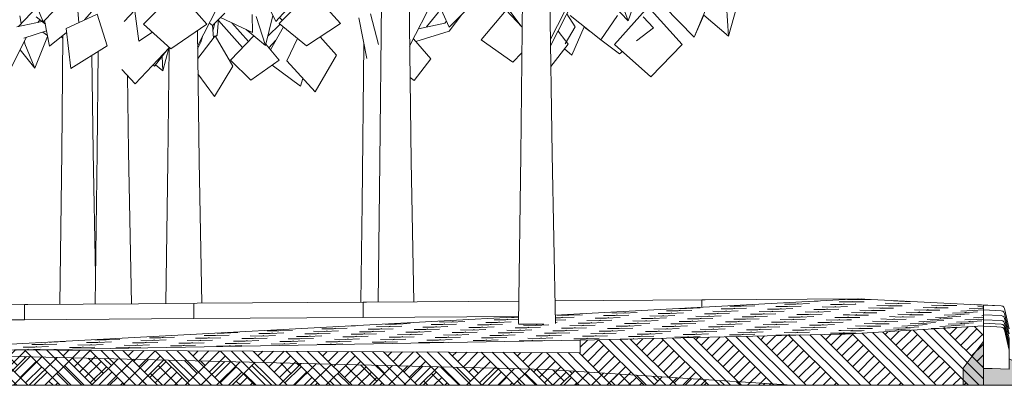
# Model space of a CAD drawing. Header units: millimetres. Extents: x -76432 to -27350, y -300 to 6935.
# Tile 18 of 75: x -73251 to -67456, y -300 to 1854. Entities that reach past the tile are written whole.
import ezdxf

# ---------------------------------------------------------------- set-up
doc = ezdxf.new("R2010")
doc.units = ezdxf.units.MM
doc.header["$MEASUREMENT"] = 0
for name, color, linetype in [('Nouveau_Terrain _ Modifié.Terrain', 7, 'Continuous'), ('Nouveau_Terrain _ Original.Terrain', 7, 'Continuous'), ('Nouveau_VRD _ Végétation.VRD', 7, 'Continuous'), ('VRD _ Bordure.VRD', 7, 'Continuous')]:
    doc.layers.add(name, color=color, linetype=linetype)
pattern_1 = [(315, (0, 0), (95.45942, 95.45942), []), (315, (31.82, 31.82), (190.9188, 190.9188), []), (315, (63.64, 63.64), (190.9188, 190.9188), []), (45, (95.46, 95.46), (-31.819805, 31.819805), [135, -135])]

# ---------------------------------------------------------------- blocks, each defined once
blk = doc.blocks.new('Élément de coupe_10')
at = {"layer": 'VRD _ Bordure.VRD', "color": 7, "linetype": 'Continuous', "lineweight": 15}
for p, q in [((-73222.7, 176.1), (-74199.8, 169.6)), ((-73203.1, 176.3), (-73222.7, 176.1)), ((-73222.7, 86.1), (-73222.7, 176.1)), ((-72226, 182.8), (-73203.1, 176.3)), ((-72206.4, 183), (-72226, 182.8)), ((-72226, 92.8), (-72226, 182.8)), ((-71229.3, 189.6), (-72206.4, 183)), ((-71209.7, 189.7), (-71229.3, 189.6)), ((-71229.3, 99.6), (-71229.3, 189.6)), ((-70313.4, 195.7), (-71209.7, 189.7)), ((-69235.9, 203), (-70100.9, 197.1)), ((-69216.3, 203.1), (-69235.9, 203)), ((-69235.9, 160.4), (-69235.9, 203)), ((-68316.8, 209.7), (-69216.3, 203.1)), ((-68316.4, 209.6), (-68316.8, 209.7)), ((-68316.8, 209.7), (-68316.8, 209.5)), ((-73222.7, 86.1), (-74219.4, 79.4)), ((-72226, 92.8), (-73222.7, 86.1)), ((-71229.3, 99.6), (-72226, 92.8)), ((-70314.6, 105.7), (-71229.3, 99.6))]:
    blk.add_line(p, q, dxfattribs=at)
blk = doc.blocks.new('Élément de coupe_31')
at = {"layer": 'Nouveau_Terrain _ Original.Terrain', "linetype": 'Continuous', "lineweight": 15, "true_color": 0xf48e54}
h = blk.add_hatch(dxfattribs=at)
h.set_pattern_fill('Terre', color=33, style=0, pattern_type=2)
h.set_pattern_definition([(45, (0, 0), (-137.8858, 137.8858), []), (45, (-45.96, 45.96), (-275.7716, 275.7716), []), (45, (-91.92, 91.92), (-275.7716, 275.7716), []), (135, (-137.886, 137.886), (45.96194, 45.96194), [195, -195])])
h.paths.add_polyline_path([(-68703.4, -300), (-69378.9, -256.7), (-70141.7, -206.2), (-74854.9, -90.5), (-74854.9, -300)])
at = {"layer": 'Nouveau_Terrain _ Original.Terrain', "color": 7, "linetype": 'Continuous', "lineweight": 15, "flags": 128}
for points in [[(-74854.9, -90.5), (-70141.7, -206.2), (-69378.9, -256.7), (-68703.4, -300)], [(-68703.4, -300), (-69952.1, -300), (-74854.9, -300)]]:
    blk.add_lwpolyline(points, dxfattribs=at)
blk = doc.blocks.new('Élément de coupe_35')
at = {"layer": 'VRD _ Bordure.VRD', "linetype": 'Continuous', "lineweight": 15, "true_color": 0xbf8080}
blk.add_hatch(color=23, dxfattribs=at).paths.add_polyline_path([(-67428.3, -203.9), (-67527.8, -201.5), (-67578.3, -201.5), (-67578.3, -41.5), (-67650.5, -136.3), (-67698.3, -199.9), (-67698.3, -300), (-67308.3, -300), (-67308.3, -206.5), (-67399.5, -158.3), (-67428.3, -143.9)])
at = {"layer": 'VRD _ Bordure.VRD', "color": 7, "linetype": 'Continuous', "lineweight": 15}
for p, q in [((-67473.7, 168.5), (-67578.3, 172.9)), ((-67578.3, 143.9), (-67473.7, 139.5)), ((-67465.3, 166.3), (-67473.7, 168.5)), ((-67473.7, 139.5), (-67465.3, 137.3)), ((-67458.6, 160.7), (-67465.3, 166.3)), ((-67465.3, 137.3), (-67458.6, 131.7)), ((-67455, 152.9), (-67458.6, 160.7)), ((-67458.6, 131.7), (-67455, 123.9)), ((-67428.3, 32.9), (-67455, 152.9)), ((-67455, 123.9), (-67428.3, 3.9)), ((-67578.3, 114.9), (-67473.7, 110.5)), ((-67578.3, 85.9), (-67473.7, 81.5)), ((-67473.7, 60.9), (-67578.3, 65.3)), ((-67473.7, 110.5), (-67465.3, 108.3)), ((-67473.7, 81.5), (-67465.3, 79.3)), ((-67465.3, 58.7), (-67473.7, 60.9)), ((-67465.3, 108.3), (-67458.6, 102.7)), ((-67465.3, 79.3), (-67458.6, 73.7)), ((-67458.6, 53.1), (-67465.3, 58.7)), ((-67458.6, 102.7), (-67455, 94.9)), ((-67458.6, 73.7), (-67455, 65.9)), ((-67455, 94.9), (-67428.3, -25.1)), ((-67455, 65.9), (-67428.3, -54.1)), ((-67455, 45.3), (-67458.6, 53.1)), ((-67428.3, -74.7), (-67455, 45.3)), ((-67428.3, -25.1), (-67428.3, -53.5)), ((-67428.3, -53.5), (-67428.3, -54.1)), ((-67428.3, -54.1), (-67428.3, -74.1)), ((-67428.3, -74.1), (-67428.3, -74.7)), ((-67428.3, -74.7), (-67428.3, -93.9)), ((-67698.3, -199.9), (-67698.3, -300)), ((-67529.8, -201.5), (-67578.3, -201.5)), ((-67529.8, -201.5), (-67428.3, -203.9)), ((-67308.3, -206.5), (-67308.3, -300)), ((-67428.3, -300), (-67578.3, -300)), ((-67308.3, -300), (-67428.3, -300))]:
    blk.add_line(p, q, dxfattribs=at)
at = {"layer": 'VRD _ Bordure.VRD', "color": 7, "linetype": 'Continuous', "lineweight": 15, "flags": 128}
for points in [[(-67578.3, 48.5), (-67500.5, 43.6), (-67473.7, 42.5), (-67467.4, 40.7), (-67465.3, 40.1)], [(-67465.3, 40.1), (-67460.2, 35.8), (-67458.6, 34.4)], [(-67458.6, 34.4), (-67455.9, 28.4), (-67455, 26.6), (-67434.2, -67.3), (-67428.3, -93.9)], [(-67578.3, -41.5), (-67650.5, -136.3), (-67698.3, -199.9)], [(-67428.3, -93.9), (-67428.3, -143.9), (-67428.3, -164), (-67428.3, -203.9)], [(-67428.3, -143.9), (-67399.5, -158.3), (-67308.3, -206.5)], [(-67428.3, -203.9), (-67527.8, -201.5), (-67529.8, -201.5)]]:
    blk.add_lwpolyline(points, dxfattribs=at)
blk = doc.blocks.new('Élément de coupe_37')
at = {"layer": 'VRD _ Bordure.VRD', "color": 7, "linetype": 'Continuous', "lineweight": 15}
blk.add_line((-67473.7, 168.5), (-67629.4, 175.4), dxfattribs=at)
blk = doc.blocks.new('Élément de coupe_43')
at = {"layer": 'Nouveau_VRD _ Végétation.VRD', "color": 7, "linetype": 'Continuous', "lineweight": 15}
for p, q in [((-70300.3, 1816.5), (-70413.8, 1966.9)), ((-72089.2, 1762.8), (-72080.3, 1855.5)), ((-71705.6, 1850.7), (-71722, 1867)), ((-71208.7, 1625.6), (-71255.6, 1864.5)), ((-71138.4, 1707.3), (-71187.3, 1888.9)), ((-70856.3, 1810.7), (-70785.9, 1897.8)), ((-70723.1, 1786.4), (-70649, 1883.4)), ((-70535.3, 1734.7), (-70388.4, 1908.8)), ((-70294.2, 1810.1), (-70388.4, 1908.8)), ((-69981.5, 1811.4), (-70029.9, 1889.1)), ((-72110.8, 1744.7), (-72117.2, 1820.6)), ((-72114.4, 1787.3), (-72102.4, 1833.2)), ((-71939.2, 1690.1), (-72081, 1848)), ((-71905.1, 1725.9), (-72003.4, 1835.4)), ((-71791.2, 1757.4), (-71718.5, 1827.7)), ((-71774.9, 1676.2), (-71698.5, 1811.2)), ((-70903.8, 1800.7), (-70748.3, 1833.6)), ((-70748.3, 1833.6), (-70738.9, 1844.3)), ((-70041.1, 1710.9), (-69981.5, 1811.4)), ((-70001.3, 1644.4), (-69928.6, 1812.3)), ((-72203.3, 1624.9), (-72099.8, 1758.9)), ((-72184.9, 1721.2), (-72175.7, 1754.6)), ((-71996.9, 1579), (-72099.8, 1758.9)), ((-72097.2, 1754.4), (-72089.2, 1762.8)), ((-72009.8, 1615.8), (-71873.5, 1759.1)), ((-71679.8, 1611.3), (-71615.2, 1742.4)), ((-71385.7, 1645), (-71482.3, 1752.8)), ((-70830.4, 1624.1), (-70934.1, 1741.2)), ((-70919.7, 1724.9), (-70723.1, 1786.4)), ((-70035.9, 1726.4), (-70082.3, 1786.3)), ((-72204.1, 1682.5), (-72184.9, 1721.2)), ((-71723, 1615.8), (-71802.9, 1708.8)), ((-71785.1, 1688), (-71743.2, 1732.1)), ((-71235.2, 770.6), (-71225, 1708.9)), ((-70348.2, 1604.4), (-70535.3, 1734.7)), ((-70125, 1578.6), (-70023.1, 1709.9)), ((-70001.3, 1644.4), (-70044.3, 1682.5)), ((-70023.1, 1709.9), (-70033.6, 1723.5)), ((-71511.3, 1428.3), (-71385.7, 1645)), ((-70930.1, 1495.4), (-70830.4, 1624.1)), ((-70348.2, 1604.4), (-70295.8, 1658.6)), ((-72105.1, 1400.5), (-71996.9, 1579)), ((-71890, 1496.8), (-72009.8, 1615.8)), ((-71890, 1496.8), (-71723, 1615.8)), ((-71597.7, 1462), (-71765.5, 1585.5)), ((-71511.3, 1428.3), (-71679.8, 1611.3)), ((-72105.1, 1400.5), (-72202.1, 1534.5)), ((-71597.7, 1462), (-71584.9, 1508.2)), ((-70930.1, 1495.4), (-70953.4, 1513.1)), ((-71242.7, 189.5), (-71235.2, 770.6))]:
    blk.add_line(p, q, dxfattribs=at)
blk = doc.blocks.new('Élément de coupe_44')
at = {"layer": 'Nouveau_VRD _ Végétation.VRD', "color": 7, "linetype": 'Continuous', "lineweight": 15}
for p, q in [((-70722.7, 1808.8), (-70798.8, 1975.8)), ((-70722.7, 1808.8), (-70538, 1995.8)), ((-70126.6, 1699.5), (-69988.7, 1970)), ((-69750.9, 1707.5), (-69551.7, 1929.7)), ((-69351.5, 1707.5), (-69551.7, 1929.7)), ((-69520.7, 1805.4), (-69581.8, 1870.1)), ((-69922, 1805.4), (-69921.1, 1806.3)), ((-69880.4, 1773.9), (-69922, 1805.4)), ((-69620.6, 1729.4), (-69520.7, 1805.4)), ((-69720.9, 1653.2), (-69830.3, 1736)), ((-69535.9, 1518), (-69750.9, 1707.5)), ((-69535.9, 1518), (-69351.5, 1707.5)), ((-69720.9, 1653.2), (-69703.9, 1666.1))]:
    blk.add_line(p, q, dxfattribs=at)
blk = doc.blocks.new('Élément de coupe_45')
at = {"layer": 'Nouveau_VRD _ Végétation.VRD', "color": 7, "linetype": 'Continuous', "lineweight": 15}
for p, q in [((-70118, 1061.1), (-70133.9, 2244.6)), ((-71744.4, 1842.6), (-71853.8, 2069.9)), ((-71744.4, 1842.6), (-71566.5, 2036.6)), ((-70302.4, 1056.8), (-70292.2, 1995.1)), ((-70127.1, 1739), (-69988.7, 2010.5)), ((-69079.2, 1757.4), (-69005.2, 2018.7)), ((-69281.4, 1749.8), (-69460, 1932.7)), ((-69281.4, 1749.8), (-69204.4, 1932.7)), ((-69079.2, 1757.4), (-69092, 1937.6)), ((-69831.2, 1734.7), (-70012.1, 1878.9)), ((-69831.2, 1734.7), (-69732.4, 1878.9)), ((-69281.4, 1749.8), (-69224.2, 1879.8)), ((-69079.2, 1757.4), (-69224.9, 1880.4)), ((-70315.1, 63.6), (-70302.4, 1056.8)), ((-70098.3, 63.7), (-70118, 1061.1)), ((-70314.9, 60.5), (-70314.7, 60.5)), ((-70314.7, 60.5), (-70206.2, 60.5)), ((-70206.2, 60.5), (-70166.6, 60.5))]:
    blk.add_line(p, q, dxfattribs=at)
blk = doc.blocks.new('Élément de coupe_46')
at = {"layer": 'Nouveau_VRD _ Végétation.VRD', "color": 7, "linetype": 'Continuous', "lineweight": 15}
for p, q in [((-73112.3, 1841.2), (-73183.9, 2017.8)), ((-73112.3, 1841.2), (-72983.2, 1976.6)), ((-72903.5, 1836), (-72917.8, 2017.3)), ((-72869.5, 1852), (-72786.2, 1948.2)), ((-72549.5, 1728.1), (-72581.5, 1962.5)), ((-72636, 1843.9), (-72574.3, 1909.4)), ((-73075.9, 1698.3), (-73104.3, 1849.6)), ((-73075.9, 1698.3), (-72974.7, 1778.6)), ((-72549.5, 1728.1), (-72470, 1779.6)), ((-72571, 1475), (-72372.3, 1687.4)), ((-72795.7, 1072.8), (-72789.3, 1666.9)), ((-72571, 1475), (-72650.5, 1560)), ((-72611.4, 1077.1), (-72617.4, 1524.6)), ((-72807.2, 178.9), (-72795.7, 1072.8)), ((-72593.6, 180.4), (-72611.4, 1077.1))]:
    blk.add_line(p, q, dxfattribs=at)
blk = doc.blocks.new('Élément de coupe_47')
at = {"layer": 'Nouveau_VRD _ Végétation.VRD', "color": 7, "linetype": 'Continuous', "lineweight": 15}
for p, q in [((-73100.1, 1826.9), (-73154.5, 1869.6)), ((-72996.5, 1745.7), (-73006.3, 1753.5)), ((-73003.8, 1071.6), (-72996.3, 1761.4)), ((-72409, 1552.5), (-72374.2, 1685.5)), ((-72819.4, 1076), (-72827, 1643)), ((-72458.2, 1579), (-72382.3, 1676.7)), ((-72409, 1552.5), (-72413.4, 1636.7)), ((-72458.2, 1579), (-72466, 1587.3)), ((-72409, 1552.5), (-72451.8, 1587.2)), ((-73015.2, 177.5), (-73003.8, 1071.6)), ((-72805, 348), (-72819.4, 1076))]:
    blk.add_line(p, q, dxfattribs=at)
blk = doc.blocks.new('Élément de coupe_48')
at = {"layer": 'Nouveau_VRD _ Végétation.VRD', "color": 7, "linetype": 'Continuous', "lineweight": 15}
for p, q in [((-70946.8, 1020.6), (-70961.5, 2111.2)), ((-69669, 1847.2), (-69601.1, 2047.6)), ((-69669, 1847.2), (-69805, 1988.8)), ((-69669, 1847.2), (-69720.9, 1988.8)), ((-71131.2, 1016.3), (-71121, 1954.5)), ((-70955.9, 1698.5), (-70817.5, 1970)), ((-71141.8, 190.1), (-71131.2, 1016.3)), ((-70930.4, 191.6), (-70946.8, 1020.6))]:
    blk.add_line(p, q, dxfattribs=at)
blk = doc.blocks.new('Élément de coupe_49')
at = {"layer": 'Nouveau_VRD _ Végétation.VRD', "color": 7, "linetype": 'Continuous', "lineweight": 15}
for p, q in [((-72522.5, 1827.2), (-72325.9, 2029)), ((-72149, 1827.2), (-72325.9, 2029)), ((-71723.9, 1832.1), (-71536.3, 2022.8)), ((-71363.9, 1832.1), (-71536.3, 2022.8)), ((-72204.3, 1698.5), (-72091.2, 1920.3)), ((-72977.4, 1801.4), (-72795.5, 1886.6)), ((-72736, 1700.5), (-72795.5, 1886.6)), ((-72116, 1819.7), (-72044.1, 1891.9)), ((-72949.3, 1565.8), (-72977.4, 1801.4)), ((-72362.4, 1681.9), (-72522.5, 1827.2)), ((-72362.4, 1681.9), (-72149, 1827.2)), ((-72116, 1819.7), (-72135.1, 1834.2)), ((-71562.6, 1699), (-71723.9, 1832.1)), ((-71562.6, 1699), (-71363.9, 1832.1)), ((-72195.2, 1020.6), (-72205.5, 1788.7)), ((-72949.3, 1565.8), (-72736, 1700.5)), ((-72379.6, 1016.3), (-72372.3, 1690.9)), ((-72390.3, 181.7), (-72379.6, 1016.3)), ((-72178.6, 183.2), (-72195.2, 1020.6))]:
    blk.add_line(p, q, dxfattribs=at)
blk = doc.blocks.new('Élément de coupe_50')
at = {"layer": 'Nouveau_VRD _ Végétation.VRD', "color": 7, "linetype": 'Continuous', "lineweight": 15}
for p, q in [((-73259.1, 1812.6), (-73148.2, 1929.9)), ((-73242.2, 1830.5), (-73250.4, 1876.8)), ((-71880.6, 1779), (-72069.9, 1865.9)), ((-71880.6, 1779), (-71882, 1884.1)), ((-71804.7, 1701.7), (-71858.4, 1871.7)), ((-71804.7, 1701.7), (-71761.8, 1878.7)), ((-73267.9, 1810.7), (-73119.4, 1842.1)), ((-73145, 1836.7), (-73132.4, 1852.3)), ((-73120.7, 1841.8), (-73120.1, 1842.6)), ((-73348.7, 1478.8), (-73210.3, 1750.3)), ((-73227.3, 1745), (-73092.6, 1787.1)), ((-73162.4, 1568.8), (-73086.6, 1755)), ((-73087.6, 1760.3), (-73115.2, 1780.1)), ((-71804.7, 1701.7), (-71917.9, 1796.1)), ((-73220.9, 1710.5), (-73223.4, 1724.6)), ((-73162.4, 1568.8), (-73220.9, 1710.5)), ((-73162.4, 1568.8), (-73247.9, 1676.6))]:
    blk.add_line(p, q, dxfattribs=at)
blk = doc.blocks.new('Élément de coupe_446')
at = {"layer": 'Nouveau_Terrain _ Modifié.Terrain', "linetype": 'Continuous', "lineweight": 15, "true_color": 0x966928}
h = blk.add_hatch(dxfattribs=at)
h.set_pattern_fill('Terre_remanié', color=47, style=0, pattern_type=2)
h.set_pattern_definition(pattern_1)
h.paths.add_polyline_path([(-69952.1, -300), (-69952.1, -107.8), (-73421.5, -91.5), (-74203.7, -125.1), (-74854.9, -134.8), (-74854.9, -300)])
at = {"layer": 'Nouveau_Terrain _ Modifié.Terrain', "color": 7, "linetype": 'Continuous', "lineweight": 15}
for p, q in [((-74252.8, -105.3), (-73421.5, -91.5)), ((-73583.1, -96.9), (-73651.1, -96.8)), ((-73583.1, -96.9), (-73527.3, -93.2)), ((-73583.1, -96.9), (-73576.6, -94.1)), ((-74996.5, -119.9), (-74854.9, -134.8))]:
    blk.add_line(p, q, dxfattribs=at)
at = {"layer": 'Nouveau_Terrain _ Modifié.Terrain', "color": 7, "linetype": 'Continuous', "lineweight": 15, "flags": 128}
blk.add_lwpolyline([(-69952.1, -107.8), (-73421.5, -91.5), (-74203.7, -125.1), (-74854.9, -134.8)], dxfattribs=at)
blk = doc.blocks.new('Élément de coupe_448')
at = {"layer": 'Nouveau_Terrain _ Modifié.Terrain', "linetype": 'Continuous', "lineweight": 15, "true_color": 0x966928}
h = blk.add_hatch(dxfattribs=at)
h.set_pattern_fill('Terre_remanié', color=47, style=0, pattern_type=2)
h.set_pattern_definition(pattern_1)
h.paths.add_polyline_path([(-68428.8, 1), (-69952.1, -34.4), (-69952.1, -300), (-67578.3, -300), (-67578.3, 49.6), (-68392.9, 0.7)])
at = {"layer": 'Nouveau_Terrain _ Modifié.Terrain', "color": 7, "linetype": 'Continuous', "lineweight": 15}
for p, q in [((-68320, 209.4), (-70099.3, 114.2)), ((-68316, 209.7), (-68316.6, 209.6)), ((-67578.3, 172.9), (-68316, 209.7)), ((-67578.3, 49.6), (-67578.3, 172.9)), ((-70314.6, 102.7), (-74176.9, -104.1)), ((-67578.3, 49.6), (-67578.3, 48.5)), ((-73272.5, -92.2), (-69952.1, -34.4)), ((-69952.1, -34.4), (-69952.1, -107.8)), ((-67578.3, -201.5), (-67578.3, -300)), ((-67698.3, -300), (-68703.4, -300)), ((-67578.3, -300), (-67698.3, -300))]:
    blk.add_line(p, q, dxfattribs=at)
at = {"layer": 'Nouveau_Terrain _ Modifié.Terrain', "color": 114, "linetype": 'Continuous', "lineweight": 15, "true_color": 0x00ad56}
for p, q in [((-68682.5, 178.3), (-68750.6, 178.8)), ((-68682.5, 178.3), (-68670.1, 182)), ((-68682.5, 178.3), (-68602.1, 181.4)), ((-68600.8, 194.4), (-68552.5, 196.3)), ((-68410.4, 176), (-68478.4, 176.5)), ((-68360.8, 190.9), (-68428.9, 191.4)), ((-68410.4, 176), (-68398, 179.7)), ((-68410.4, 176), (-68332.6, 179)), ((-68318.1, 205.8), (-68378.1, 206.3)), ((-68360.8, 190.9), (-68348.4, 194.6)), ((-68360.8, 190.9), (-68325.4, 192.3)), ((-68332.6, 179), (-68330, 179.1)), ((-68325.4, 192.3), (-68280.4, 192.6)), ((-68311.2, 205.6), (-68318.1, 205.8)), ((-68311.2, 205.6), (-68299.3, 208.8)), ((-68311.2, 205.6), (-68243.4, 206)), ((-68088.7, 180.8), (-68156.7, 183.6)), ((-68039.1, 194.3), (-68107.2, 197.1)), ((-68088.7, 180.8), (-68076.3, 184.2)), ((-68088.7, 180.8), (-68008.3, 181.4)), ((-68039.1, 194.3), (-68034.4, 195.6)), ((-68039.1, 194.3), (-68012.6, 194.5)), ((-70018.9, 112.9), (-70006.5, 116.6)), ((-70018.9, 112.9), (-69938.5, 116)), ((-69697.2, 125.5), (-69765.3, 126.1)), ((-69697.2, 125.5), (-69684.8, 129.2)), ((-69697.2, 125.5), (-69616.8, 128.7)), ((-69425.1, 123.2), (-69493.1, 123.8)), ((-69375.5, 138.1), (-69443.6, 138.7)), ((-69425.1, 123.2), (-69412.7, 127)), ((-69425.1, 123.2), (-69344.7, 126.4)), ((-69375.5, 138.1), (-69363.1, 141.8)), ((-69375.5, 138.1), (-69295.1, 141.3)), ((-69325.9, 153), (-69367.6, 153.4)), ((-69325.9, 153), (-69315.5, 156.2)), ((-69325.9, 153), (-69245.5, 156.2)), ((-69153, 120.9), (-69221, 121.5)), ((-69103.4, 135.8), (-69171.4, 136.4)), ((-69153, 120.9), (-69140.6, 124.7)), ((-69153, 120.9), (-69072.6, 124.1)), ((-69053.8, 150.7), (-69121.8, 151.3)), ((-69103.4, 135.8), (-69091, 139.6)), ((-69103.4, 135.8), (-69023, 139)), ((-69004.2, 165.6), (-69072.3, 166.2)), ((-69053.8, 150.7), (-69041.4, 154.5)), ((-69053.8, 150.7), (-68973.4, 153.9)), ((-69004.2, 165.6), (-68991.8, 169.4)), ((-69004.2, 165.6), (-68923.8, 168.8)), ((-68880.9, 118.7), (-68948.9, 119.2)), ((-68831.3, 133.6), (-68899.3, 134.1)), ((-68880.9, 118.7), (-68868.5, 122.4)), ((-68880.9, 118.7), (-68800.4, 121.8)), ((-68781.7, 148.5), (-68849.7, 149)), ((-68831.3, 133.6), (-68818.9, 137.3)), ((-68831.3, 133.6), (-68750.9, 136.7)), ((-68732.1, 163.4), (-68800.1, 163.9)), ((-68781.7, 148.5), (-68769.3, 152.2)), ((-68781.7, 148.5), (-68701.3, 151.6)), ((-68732.1, 163.4), (-68719.7, 167.1)), ((-68732.1, 163.4), (-68651.7, 166.5)), ((-68608.8, 116.4), (-68676.8, 117)), ((-68559.2, 131.3), (-68627.2, 131.9)), ((-68608.8, 116.4), (-68596.4, 120.1)), ((-68608.8, 116.4), (-68528.3, 119.5)), ((-68509.6, 146.2), (-68577.6, 146.8)), ((-68559.2, 131.3), (-68546.8, 135)), ((-68559.2, 131.3), (-68478.7, 134.4)), ((-68460, 161.1), (-68528, 161.7)), ((-68509.6, 146.2), (-68497.2, 149.9)), ((-68509.6, 146.2), (-68429.2, 149.3)), ((-68460, 161.1), (-68447.6, 164.8)), ((-68460, 161.1), (-68379.6, 164.2)), ((-68287.1, 126.6), (-68355.1, 129.4)), ((-68336.6, 113.1), (-68324.2, 116.5)), ((-68237.5, 140.2), (-68305.5, 143)), ((-68287.1, 126.6), (-68274.7, 130)), ((-68287.1, 126.6), (-68206.6, 127.2)), ((-68187.9, 153.7), (-68255.9, 156.5)), ((-68237.5, 140.2), (-68225.1, 143.6)), ((-68237.5, 140.2), (-68157, 140.8)), ((-68138.3, 167.3), (-68206.3, 170.1)), ((-68187.9, 153.7), (-68175.5, 157.1)), ((-68187.9, 153.7), (-68107.5, 154.3)), ((-68138.3, 167.3), (-68125.9, 170.6)), ((-68138.3, 167.3), (-68057.9, 167.8)), ((-68014.9, 115.4), (-68083, 118.2)), ((-67965.3, 129), (-68033.4, 131.8)), ((-68014.9, 115.4), (-68002.5, 118.8)), ((-68014.9, 115.4), (-67934.5, 116)), ((-67915.8, 142.5), (-67983.8, 145.3)), ((-67965.3, 129), (-67953, 132.4)), ((-67965.3, 129), (-67884.9, 129.6)), ((-67866.2, 156.1), (-67934.2, 158.9)), ((-67915.8, 142.5), (-67903.4, 145.9)), ((-67915.8, 142.5), (-67835.3, 143.1)), ((-67816.6, 169.6), (-67884.6, 172.4)), ((-67866.2, 156.1), (-67853.8, 159.4)), ((-67866.2, 156.1), (-67785.8, 156.6)), ((-67816.6, 169.6), (-67804.2, 173)), ((-67816.6, 169.6), (-67736.2, 170.2)), ((-67693.2, 127.4), (-67761.3, 124.8)), ((-67742.8, 114.8), (-67662.4, 120.6)), ((-67742.8, 114.8), (-67730.4, 118)), ((-67643.6, 140), (-67711.7, 137.4)), ((-67693.2, 127.4), (-67612.8, 133.2)), ((-67693.2, 127.4), (-67680.8, 130.6)), ((-67594.1, 152.6), (-67662.1, 150)), ((-67643.6, 140), (-67578.3, 144.7)), ((-67643.6, 140), (-67631.2, 143.2)), ((-67578.3, 163.9), (-67612.5, 162.6)), ((-67594.1, 152.6), (-67581.7, 155.7)), ((-67594.1, 152.6), (-67578.3, 153.7)), ((-71033.6, 60.1), (-71099.3, 60.7)), ((-71033.6, 60.1), (-71021.2, 63.9)), ((-71033.6, 60.1), (-70953.2, 63.3)), ((-70761.5, 57.9), (-70829.5, 58.4)), ((-70711.9, 72.8), (-70780, 73.3)), ((-70761.5, 57.9), (-70749.1, 61.6)), ((-70761.5, 57.9), (-70681.1, 61)), ((-70711.9, 72.8), (-70699.5, 76.5)), ((-70711.9, 72.8), (-70631.5, 75.9)), ((-70439.8, 70.5), (-70507.8, 71)), ((-70489.4, 55.6), (-70477, 59.3)), ((-70489.4, 55.6), (-70409, 58.7)), ((-70390.2, 85.4), (-70458.2, 85.9)), ((-70439.8, 70.5), (-70427.4, 74.2)), ((-70439.8, 70.5), (-70359.4, 73.6)), ((-70390.2, 85.4), (-70377.8, 89.1)), ((-70390.2, 85.4), (-70314.8, 88.3)), ((-70340.6, 100.3), (-70357.2, 100.4)), ((-70340.6, 100.3), (-70336.5, 101.5)), ((-70340.6, 100.3), (-70314.6, 101.3)), ((-70068.5, 98), (-70098.9, 98.2)), ((-70098.7, 83.9), (-70037.7, 86.2)), ((-70098.4, 70.9), (-70087.3, 71.3)), ((-70018.9, 112.9), (-70087, 113.5)), ((-70068.5, 98), (-70056.1, 101.7)), ((-70068.5, 98), (-69988.1, 101.1)), ((-69895.6, 65.9), (-69963.6, 66.5)), ((-69846, 80.8), (-69914, 81.4)), ((-69895.6, 65.9), (-69883.2, 69.6)), ((-69895.6, 65.9), (-69815.1, 69.1)), ((-69796.4, 95.7), (-69864.4, 96.3)), ((-69846, 80.8), (-69833.6, 84.5)), ((-69846, 80.8), (-69765.6, 84)), ((-69746.8, 110.6), (-69814.8, 111.2)), ((-69796.4, 95.7), (-69784, 99.4)), ((-69796.4, 95.7), (-69716, 98.9)), ((-69746.8, 110.6), (-69734.4, 114.3)), ((-69746.8, 110.6), (-69666.4, 113.8)), ((-69623.5, 63.6), (-69691.5, 64.2)), ((-69573.9, 78.5), (-69641.9, 79.1)), ((-69623.5, 63.6), (-69611.1, 67.4)), ((-69623.5, 63.6), (-69543, 66.8)), ((-69524.3, 93.4), (-69592.3, 94)), ((-69573.9, 78.5), (-69561.5, 82.3)), ((-69573.9, 78.5), (-69493.4, 81.7)), ((-69474.7, 108.3), (-69542.7, 108.9)), ((-69524.3, 93.4), (-69511.9, 97.2)), ((-69524.3, 93.4), (-69443.9, 96.6)), ((-69474.7, 108.3), (-69462.3, 112.1)), ((-69474.7, 108.3), (-69394.3, 111.5)), ((-69351.3, 61.4), (-69419.4, 61.9)), ((-69301.7, 76.3), (-69369.8, 76.8)), ((-69351.3, 61.4), (-69338.9, 65.1)), ((-69351.3, 61.4), (-69270.9, 64.5)), ((-69252.2, 91.2), (-69320.2, 91.7)), ((-69301.7, 76.3), (-69289.4, 80)), ((-69301.7, 76.3), (-69221.3, 79.4)), ((-69202.6, 106), (-69270.6, 106.6)), ((-69252.2, 91.2), (-69239.8, 94.9)), ((-69252.2, 91.2), (-69171.7, 94.3)), ((-69202.6, 106), (-69190.2, 109.8)), ((-69202.6, 106), (-69122.2, 109.2)), ((-69079.2, 59.1), (-69147.2, 59.6)), ((-69029.6, 74), (-69097.7, 74.5)), ((-69079.2, 59.1), (-69066.8, 62.8)), ((-69079.2, 59.1), (-68998.8, 62.2)), ((-68980, 88.9), (-69048.1, 89.4)), ((-69029.6, 74), (-69017.2, 77.7)), ((-69029.6, 74), (-68949.2, 77.1)), ((-68930.5, 103.8), (-68998.5, 104.3)), ((-68980, 88.9), (-68967.6, 92.6)), ((-68980, 88.9), (-68899.6, 92)), ((-68930.5, 103.8), (-68918.1, 107.5)), ((-68930.5, 103.8), (-68850, 106.9)), ((-68757.5, 71.7), (-68825.5, 72.3)), ((-68807.1, 56.8), (-68794.7, 60.5)), ((-68807.1, 56.8), (-68726.7, 60)), ((-68707.9, 86.6), (-68776, 87.2)), ((-68757.5, 71.7), (-68745.1, 75.4)), ((-68757.5, 71.7), (-68677.1, 74.9)), ((-68658.3, 101.5), (-68726.4, 102.1)), ((-68707.9, 86.6), (-68695.5, 90.3)), ((-68707.9, 86.6), (-68627.5, 89.7)), ((-68658.3, 101.5), (-68645.9, 105.2)), ((-68658.3, 101.5), (-68577.9, 104.6)), ((-68485.4, 69.4), (-68553.4, 70)), ((-68535, 54.5), (-68522.6, 58.2)), ((-68435.8, 84.3), (-68503.8, 84.9)), ((-68485.4, 69.4), (-68473, 73.1)), ((-68485.4, 69.4), (-68405, 72.6)), ((-68386.2, 99.2), (-68454.3, 99.8)), ((-68435.8, 84.3), (-68423.4, 88)), ((-68435.8, 84.3), (-68382.6, 86.4)), ((-68367.5, 114.4), (-68404.7, 114.7)), ((-68386.2, 99.2), (-68373.8, 102.9)), ((-68386.2, 99.2), (-68375.5, 99.6)), ((-68382.6, 86.4), (-68355.4, 86.6)), ((-68375.5, 99.6), (-68305.8, 100.1)), ((-68336.6, 113.1), (-68367.5, 114.4)), ((-68336.6, 113.1), (-68256.2, 113.7)), ((-68213.3, 61.3), (-68281.3, 64.1)), ((-68163.7, 74.8), (-68231.7, 77.6)), ((-68213.3, 61.3), (-68200.9, 64.7)), ((-68213.3, 61.3), (-68132.8, 61.8)), ((-68114.1, 88.3), (-68182.1, 91.2)), ((-68163.7, 74.8), (-68151.3, 78.2)), ((-68163.7, 74.8), (-68083.3, 75.4)), ((-68064.5, 101.9), (-68132.5, 104.7)), ((-68114.1, 88.3), (-68101.7, 91.7)), ((-68114.1, 88.3), (-68033.7, 88.9)), ((-68064.5, 101.9), (-68052.1, 105.3)), ((-68064.5, 101.9), (-67984.1, 102.5)), ((-67941.2, 64.5), (-68009.2, 61.9)), ((-67891.6, 77.1), (-67959.6, 74.5)), ((-67941.2, 64.5), (-67860.7, 70.3)), ((-67941.2, 64.5), (-67928.8, 67.7)), ((-67842, 89.7), (-67910, 87.1)), ((-67891.6, 77.1), (-67811.1, 82.8)), ((-67891.6, 77.1), (-67879.2, 80.2)), ((-67792.4, 102.3), (-67860.4, 99.7)), ((-67842, 89.7), (-67761.6, 95.4)), ((-67842, 89.7), (-67829.6, 92.8)), ((-67742.8, 114.8), (-67810.8, 112.3)), ((-67792.4, 102.3), (-67712, 108)), ((-67792.4, 102.3), (-67780, 105.4)), ((-67718.6, 62.3), (-67786.7, 59.7)), ((-67669, 74.9), (-67737.1, 72.3)), ((-67718.6, 62.3), (-67638.2, 68)), ((-67718.6, 62.3), (-67706.2, 65.4)), ((-67619.5, 87.4), (-67687.5, 84.9)), ((-67669, 74.9), (-67588.6, 80.6)), ((-67669, 74.9), (-67656.6, 78)), ((-67578.3, 99.7), (-67637.9, 97.4)), ((-67619.5, 87.4), (-67607.1, 90.6)), ((-67619.5, 87.4), (-67578.3, 90.4)), ((-67578.3, 110.4), (-67588.3, 110)), ((-72048.3, 7.4), (-72088.8, 7.7)), ((-72048.3, 7.4), (-71967.9, 10.5)), ((-72048.3, 7.4), (-72038.2, 10.4)), ((-71776.2, 5.1), (-71844.2, 5.7)), ((-71726.6, 20), (-71794.6, 20.6)), ((-71776.2, 5.1), (-71763.8, 8.8)), ((-71776.2, 5.1), (-71695.8, 8.3)), ((-71726.6, 20), (-71714.2, 23.7)), ((-71726.6, 20), (-71646.2, 23.2)), ((-71504.1, 2.8), (-71572.1, 3.4)), ((-71454.5, 17.7), (-71522.5, 18.3)), ((-71504.1, 2.8), (-71491.7, 6.5)), ((-71504.1, 2.8), (-71423.7, 6)), ((-71404.9, 32.6), (-71472.9, 33.2)), ((-71454.5, 17.7), (-71442.1, 21.4)), ((-71454.5, 17.7), (-71374.1, 20.9)), ((-71404.9, 32.6), (-71392.5, 36.3)), ((-71404.9, 32.6), (-71324.5, 35.8)), ((-71317.8, 49), (-71274.9, 50.7)), ((-71232, 0.5), (-71300, 1.1)), ((-71182.4, 15.4), (-71250.4, 16)), ((-71232, 0.5), (-71219.6, 4.3)), ((-71232, 0.5), (-71151.5, 3.7)), ((-71132.8, 30.3), (-71200.8, 30.9)), ((-71182.4, 15.4), (-71170, 19.2)), ((-71182.4, 15.4), (-71102, 18.6)), ((-71083.2, 45.2), (-71151.2, 45.8)), ((-71132.8, 30.3), (-71120.4, 34.1)), ((-71132.8, 30.3), (-71052.4, 33.5)), ((-71083.2, 45.2), (-71070.8, 49)), ((-71083.2, 45.2), (-71002.8, 48.4)), ((-70910.3, 13.2), (-70978.3, 13.7)), ((-70959.8, -1.7), (-70947.5, 2)), ((-70959.8, -1.7), (-70879.4, 1.4)), ((-70860.7, 28.1), (-70928.7, 28.6)), ((-70910.3, 13.2), (-70897.9, 16.9)), ((-70910.3, 13.2), (-70829.8, 16.3)), ((-70811.1, 43), (-70879.1, 43.5)), ((-70860.7, 28.1), (-70848.3, 31.8)), ((-70860.7, 28.1), (-70780.3, 31.2)), ((-70811.1, 43), (-70798.7, 46.7)), ((-70811.1, 43), (-70730.7, 46.1)), ((-70638.1, 10.9), (-70706.2, 11.5)), ((-70588.6, 25.8), (-70656.6, 26.3)), ((-70638.1, 10.9), (-70625.8, 14.6)), ((-70638.1, 10.9), (-70557.7, 14)), ((-70539, 40.7), (-70607, 41.2)), ((-70588.6, 25.8), (-70576.2, 29.5)), ((-70588.6, 25.8), (-70508.1, 28.9)), ((-70489.4, 55.6), (-70557.4, 56.1)), ((-70539, 40.7), (-70526.6, 44.4)), ((-70539, 40.7), (-70458.5, 43.8)), ((-70366, 8.6), (-70434.1, 9.2)), ((-70316.4, 23.5), (-70384.5, 24.1)), ((-70366, 8.6), (-70353.6, 12.3)), ((-70366, 8.6), (-70285.6, 11.8)), ((-70266.9, 38.4), (-70334.9, 39)), ((-70316.4, 23.5), (-70304, 27.2)), ((-70316.4, 23.5), (-70236, 26.7)), ((-70217.3, 53.3), (-70285.3, 53.9)), ((-70266.9, 38.4), (-70254.5, 42.1)), ((-70266.9, 38.4), (-70186.4, 41.6)), ((-70217.3, 53.3), (-70204.9, 57)), ((-70217.3, 53.3), (-70136.8, 56.5)), ((-70093.9, 6.3), (-70161.9, 6.9)), ((-70044.3, 21.2), (-70112.4, 21.8)), ((-70093.9, 6.3), (-70081.5, 10)), ((-70093.9, 6.3), (-70013.5, 9.5)), ((-69994.7, 36.1), (-70062.8, 36.7)), ((-70044.3, 21.2), (-70031.9, 24.9)), ((-70044.3, 21.2), (-69963.9, 24.4)), ((-69945.2, 51), (-70013.2, 51.6)), ((-69994.7, 36.1), (-69982.3, 39.8)), ((-69994.7, 36.1), (-69914.3, 39.3)), ((-69945.2, 51), (-69932.8, 54.7)), ((-69945.2, 51), (-69864.7, 54.2)), ((-69821.8, 4), (-69889.8, 4.6)), ((-69772.2, 18.9), (-69840.2, 19.5)), ((-69821.8, 4), (-69809.4, 7.8)), ((-69821.8, 4), (-69741.4, 7.2)), ((-69722.6, 33.8), (-69790.7, 34.4)), ((-69772.2, 18.9), (-69759.8, 22.7)), ((-69772.2, 18.9), (-69691.8, 22.1)), ((-69673, 48.7), (-69741.1, 49.3)), ((-69722.6, 33.8), (-69710.2, 37.6)), ((-69722.6, 33.8), (-69642.2, 37)), ((-69673, 48.7), (-69660.6, 52.5)), ((-69673, 48.7), (-69592.6, 51.9)), ((-69549.7, 1.8), (-69617.7, 2.3)), ((-69500.1, 16.7), (-69568.1, 17.2)), ((-69549.7, 1.8), (-69537.3, 5.5)), ((-69549.7, 1.8), (-69469.2, 4.9)), ((-69450.5, 31.6), (-69518.5, 32.1)), ((-69500.1, 16.7), (-69487.7, 20.4)), ((-69500.1, 16.7), (-69419.7, 19.8)), ((-69400.9, 46.5), (-69468.9, 47)), ((-69450.5, 31.6), (-69438.1, 35.3)), ((-69450.5, 31.6), (-69370.1, 34.7)), ((-69400.9, 46.5), (-69388.5, 50.2)), ((-69400.9, 46.5), (-69320.5, 49.6)), ((-69277.6, -0.5), (-69345.6, 0.1)), ((-69228, 14.4), (-69296, 15)), ((-69277.6, -0.5), (-69265.2, 3.2)), ((-69277.6, -0.5), (-69197.1, 2.6)), ((-69178.4, 29.3), (-69246.4, 29.9)), ((-69228, 14.4), (-69215.6, 18.1)), ((-69228, 14.4), (-69147.5, 17.5)), ((-69128.8, 44.2), (-69196.8, 44.7)), ((-69178.4, 29.3), (-69166, 33)), ((-69178.4, 29.3), (-69098, 32.4)), ((-69128.8, 44.2), (-69116.4, 47.9)), ((-69128.8, 44.2), (-69048.4, 47.3)), ((-68955.9, 12.1), (-69023.9, 12.7)), ((-69005.4, -2.8), (-68993, 0.9)), ((-69005.4, -2.8), (-68925, 0.4)), ((-68906.3, 27), (-68974.3, 27.6)), ((-68955.9, 12.1), (-68943.5, 15.8)), ((-68955.9, 12.1), (-68875.4, 15.3)), ((-68856.7, 41.9), (-68924.7, 42.5)), ((-68906.3, 27), (-68893.9, 30.7)), ((-68906.3, 27), (-68825.8, 30.2)), ((-68807.1, 56.8), (-68875.1, 57.4)), ((-68856.7, 41.9), (-68844.3, 45.6)), ((-68856.7, 41.9), (-68776.3, 45.1)), ((-68683.7, 9.8), (-68751.8, 10.4)), ((-68634.1, 24.7), (-68702.2, 25.3)), ((-68683.7, 9.8), (-68671.3, 13.6)), ((-68683.7, 9.8), (-68603.3, 13)), ((-68584.6, 39.6), (-68652.6, 40.2)), ((-68634.1, 24.7), (-68621.8, 28.4)), ((-68634.1, 24.7), (-68553.7, 27.9)), ((-68535, 54.5), (-68603, 55.1)), ((-68584.6, 39.6), (-68572.2, 43.3)), ((-68584.6, 39.6), (-68504.1, 42.8)), ((-68535, 54.5), (-68454.6, 57.7)), ((-68425.2, 7.7), (-68479.6, 8.1)), ((-68416.9, 22.9), (-68430.1, 23)), ((-68411.6, 7.1), (-68425.2, 7.7)), ((-68362, 20.6), (-68416.9, 22.9)), ((-68411.6, 7.1), (-68399.2, 10.5)), ((-68411.6, 7.1), (-68360.8, 7.5)), ((-68312.4, 34.2), (-68380.5, 37)), ((-68362, 20.6), (-68349.6, 24)), ((-68362, 20.6), (-68296.2, 21.1)), ((-68360.8, 7.5), (-68331.2, 9.6)), ((-68262.9, 47.7), (-68330.9, 50.5)), ((-68312.4, 34.2), (-68300.1, 37.6)), ((-68312.4, 34.2), (-68232, 34.8)), ((-68296.2, 21.1), (-68281.6, 22.2)), ((-68262.9, 47.7), (-68250.5, 51.1)), ((-68262.9, 47.7), (-68182.4, 48.3)), ((-68089.9, 26.8), (-68157.9, 24.2)), ((-68130.7, 16.4), (-68127.1, 17.3)), ((-68040.3, 39.4), (-68108.4, 36.8)), ((-68089.9, 26.8), (-68009.5, 32.5)), ((-68089.9, 26.8), (-68077.5, 29.9)), ((-67990.7, 51.9), (-68058.8, 49.4)), ((-68040.3, 39.4), (-67959.9, 45.1)), ((-68040.3, 39.4), (-68027.9, 42.5)), ((-67990.7, 51.9), (-67910.3, 57.7)), ((-67990.7, 51.9), (-67978.3, 55.1)), ((-67817.8, 37.1), (-67885.8, 34.5)), ((-67768.2, 49.7), (-67836.2, 47.1)), ((-67817.8, 37.1), (-67737.4, 42.9)), ((-67817.8, 37.1), (-67805.4, 40.3)), ((-67768.2, 49.7), (-67687.8, 55.4)), ((-67768.2, 49.7), (-67755.8, 52.8)), ((-73112.6, -60.3), (-73100.2, -56.5)), ((-73112.6, -60.3), (-73032.2, -57.1)), ((-73063, -45.4), (-73078.3, -45.2)), ((-73063, -45.4), (-72982.6, -42.2)), ((-73063, -45.4), (-73059.2, -44.2)), ((-72790.9, -47.7), (-72858.9, -47.1)), ((-72741.3, -32.8), (-72809.3, -32.2)), ((-72790.9, -47.7), (-72778.5, -43.9)), ((-72790.9, -47.7), (-72710.5, -44.5)), ((-72741.3, -32.8), (-72728.9, -29)), ((-72741.3, -32.8), (-72660.9, -29.6)), ((-72518.8, -49.9), (-72586.8, -49.4)), ((-72469.2, -35), (-72537.2, -34.5)), ((-72518.8, -49.9), (-72506.4, -46.2)), ((-72518.8, -49.9), (-72438.4, -46.8)), ((-72419.6, -20.1), (-72487.6, -19.6)), ((-72469.2, -35), (-72456.8, -31.3)), ((-72469.2, -35), (-72388.8, -31.9)), ((-72419.6, -20.1), (-72407.2, -16.4)), ((-72419.6, -20.1), (-72339.2, -17)), ((-72246.7, -52.2), (-72314.7, -51.6)), ((-72197.1, -37.3), (-72265.1, -36.7)), ((-72246.7, -52.2), (-72234.3, -48.5)), ((-72246.7, -52.2), (-72166.2, -49.1)), ((-72147.5, -22.4), (-72215.5, -21.8)), ((-72197.1, -37.3), (-72184.7, -33.6)), ((-72197.1, -37.3), (-72116.7, -34.2)), ((-72097.9, -7.5), (-72165.9, -7)), ((-72147.5, -22.4), (-72135.1, -18.7)), ((-72147.5, -22.4), (-72067.1, -19.3)), ((-72097.9, -7.5), (-72085.5, -3.8)), ((-72097.9, -7.5), (-72017.5, -4.4)), ((-71974.5, -54.5), (-72042.6, -53.9)), ((-71925, -39.6), (-71993, -39)), ((-71974.5, -54.5), (-71962.1, -50.8)), ((-71974.5, -54.5), (-71894.1, -51.3)), ((-71875.4, -24.7), (-71943.4, -24.1)), ((-71925, -39.6), (-71912.6, -35.9)), ((-71925, -39.6), (-71844.5, -36.4)), ((-71825.8, -9.8), (-71893.8, -9.2)), ((-71875.4, -24.7), (-71863, -21)), ((-71875.4, -24.7), (-71794.9, -21.5)), ((-71825.8, -9.8), (-71813.4, -6.1)), ((-71825.8, -9.8), (-71745.4, -6.6)), ((-71702.4, -56.8), (-71770.5, -56.2)), ((-71652.8, -41.9), (-71720.9, -41.3)), ((-71702.4, -56.8), (-71690, -53)), ((-71702.4, -56.8), (-71622, -53.6)), ((-71603.3, -27), (-71671.3, -26.4)), ((-71652.8, -41.9), (-71640.4, -38.1)), ((-71652.8, -41.9), (-71572.4, -38.7)), ((-71553.7, -12.1), (-71621.7, -11.5)), ((-71603.3, -27), (-71590.9, -23.3)), ((-71603.3, -27), (-71522.8, -23.8)), ((-71553.7, -12.1), (-71541.3, -8.4)), ((-71553.7, -12.1), (-71473.2, -8.9)), ((-71380.7, -44.2), (-71448.8, -43.6)), ((-71430.3, -59), (-71417.9, -55.3)), ((-71430.3, -59), (-71349.9, -55.9)), ((-71331.1, -29.3), (-71399.2, -28.7)), ((-71380.7, -44.2), (-71368.3, -40.4)), ((-71380.7, -44.2), (-71300.3, -41)), ((-71281.6, -14.4), (-71349.6, -13.8)), ((-71331.1, -29.3), (-71318.7, -25.5)), ((-71331.1, -29.3), (-71250.7, -26.1)), ((-71281.6, -14.4), (-71269.2, -10.6)), ((-71281.6, -14.4), (-71201.1, -11.2)), ((-71108.6, -46.4), (-71176.6, -45.9)), ((-71059, -31.5), (-71127.1, -31)), ((-71108.6, -46.4), (-71096.2, -42.7)), ((-71108.6, -46.4), (-71028.2, -43.3)), ((-71009.4, -16.6), (-71077.5, -16.1)), ((-71059, -31.5), (-71046.6, -27.8)), ((-71059, -31.5), (-70978.6, -28.4)), ((-70959.8, -1.7), (-71027.9, -1.2)), ((-71009.4, -16.6), (-70997, -12.9)), ((-71009.4, -16.6), (-70929, -13.5)), ((-70836.5, -48.7), (-70904.5, -48.1)), ((-70786.9, -33.8), (-70854.9, -33.2)), ((-70836.5, -48.7), (-70824.1, -45)), ((-70836.5, -48.7), (-70756.1, -45.6)), ((-70737.3, -18.9), (-70805.3, -18.3)), ((-70786.9, -33.8), (-70774.5, -30.1)), ((-70786.9, -33.8), (-70706.5, -30.7)), ((-70687.7, -4), (-70755.8, -3.4)), ((-70737.3, -18.9), (-70724.9, -15.2)), ((-70737.3, -18.9), (-70656.9, -15.8)), ((-70687.7, -4), (-70675.3, -0.3)), ((-70687.7, -4), (-70607.3, -0.9)), ((-70514.8, -36.1), (-70582.8, -35.5)), ((-70465.2, -21.2), (-70533.2, -20.6)), ((-70514.8, -36.1), (-70502.4, -32.4)), ((-70514.8, -36.1), (-70434.4, -32.9)), ((-70415.6, -6.3), (-70483.6, -5.7)), ((-70465.2, -21.2), (-70452.8, -17.5)), ((-70465.2, -21.2), (-70384.8, -18)), ((-70415.6, -6.3), (-70403.2, -2.6)), ((-70415.6, -6.3), (-70335.2, -3.1)), ((-70242.7, -38.4), (-70310.7, -37.8)), ((-70193.1, -23.5), (-70261.1, -22.9)), ((-70242.7, -38.4), (-70230.3, -34.6)), ((-70242.7, -38.4), (-70162.2, -35.2)), ((-70143.5, -8.6), (-70211.5, -8)), ((-70193.1, -23.5), (-70180.7, -19.7)), ((-70193.1, -23.5), (-70112.7, -20.3)), ((-70143.5, -8.6), (-70131.1, -4.8)), ((-70143.5, -8.6), (-70063.1, -5.4)), ((-69921, -25.8), (-69989, -25.2)), ((-69871.4, -10.9), (-69939.4, -10.3)), ((-69921, -25.8), (-69908.6, -22)), ((-69921, -25.8), (-69840.5, -22.6)), ((-69871.4, -10.9), (-69859, -7.1)), ((-69871.4, -10.9), (-69791, -7.7)), ((-69671.2, -27.8), (-69716.9, -27.5)), ((-69599.3, -13.1), (-69667.3, -12.6)), ((-69646.3, -27.3), (-69636.4, -24.3)), ((-69604.7, -26.3), (-69568.4, -24.9)), ((-69599.3, -13.1), (-69586.9, -9.4)), ((-69599.3, -13.1), (-69518.8, -10)), ((-69327.1, -15.4), (-69395.2, -14.8)), ((-69327.1, -15.4), (-69314.7, -11.7)), ((-69327.1, -15.4), (-69246.7, -12.3)), ((-69005.4, -2.8), (-69073.5, -2.2)), ((-68733.3, -5.1), (-68801.4, -4.5)), ((-68733.3, -5.1), (-68720.9, -1.3)), ((-68733.3, -5.1), (-68652.9, -1.9)), ((-73211.8, -90.1), (-73279.8, -89.5)), ((-73162.2, -75.2), (-73230.2, -74.6)), ((-73211.8, -90.1), (-73199.4, -86.3)), ((-73211.8, -90.1), (-73131.3, -86.9)), ((-73112.6, -60.3), (-73180.6, -59.7)), ((-73162.2, -75.2), (-73149.8, -71.4)), ((-73162.2, -75.2), (-73081.8, -72)), ((-72890.1, -77.5), (-72958.1, -76.9)), ((-72840.5, -62.6), (-72908.5, -62)), ((-72890.1, -77.5), (-72877.7, -73.7)), ((-72890.1, -77.5), (-72809.6, -74.3)), ((-72840.5, -62.6), (-72828.1, -58.8)), ((-72840.5, -62.6), (-72760.1, -59.4)), ((-72618, -79.7), (-72686, -79.2)), ((-72568.4, -64.8), (-72636.4, -64.3)), ((-72618, -79.7), (-72605.6, -76)), ((-72618, -79.7), (-72537.5, -76.6)), ((-72568.4, -64.8), (-72556, -61.1)), ((-72568.4, -64.8), (-72487.9, -61.7)), ((-72296.2, -67.1), (-72364.3, -66.5)), ((-72296.2, -67.1), (-72283.9, -63.4)), ((-72296.2, -67.1), (-72215.8, -64)), ((-72024.1, -69.4), (-72092.2, -68.8)), ((-72024.1, -69.4), (-72011.7, -65.7)), ((-72024.1, -69.4), (-71943.7, -66.2)), ((-71430.3, -59), (-71498.3, -58.5))]:
    blk.add_line(p, q, dxfattribs=at)
at = {"layer": 'Nouveau_Terrain _ Modifié.Terrain', "color": 7, "linetype": 'Continuous', "lineweight": 15, "flags": 128}
for points in [[(-67578.3, 49.6), (-68392.9, 0.7), (-68428.8, 1), (-69952.1, -34.4)], [(-67578.3, 48.5), (-67578.3, -41.5), (-67578.3, -201.5)]]:
    blk.add_lwpolyline(points, dxfattribs=at)

msp = doc.modelspace()

# ---------------------------------------------------------------- block references
at = {"layer": 'Nouveau_Terrain _ Modifié.Terrain', "lineweight": 0}
for name in ['Élément de coupe_448', 'Élément de coupe_446']:
    msp.add_blockref(name, (0, 0), dxfattribs=at)
at = {"layer": 'Nouveau_Terrain _ Original.Terrain', "lineweight": 0}
msp.add_blockref('Élément de coupe_31', (0, 0), dxfattribs=at)
at = {"layer": 'Nouveau_VRD _ Végétation.VRD', "lineweight": 0}
for name in ['Élément de coupe_47', 'Élément de coupe_48', 'Élément de coupe_44', 'Élément de coupe_46', 'Élément de coupe_45', 'Élément de coupe_49', 'Élément de coupe_50', 'Élément de coupe_43']:
    msp.add_blockref(name, (0, 0), dxfattribs=at)
at = {"layer": 'VRD _ Bordure.VRD', "lineweight": 0}
for name in ['Élément de coupe_10', 'Élément de coupe_37', 'Élément de coupe_35']:
    msp.add_blockref(name, (0, 0), dxfattribs=at)

doc.saveas('drawing.dxf')
